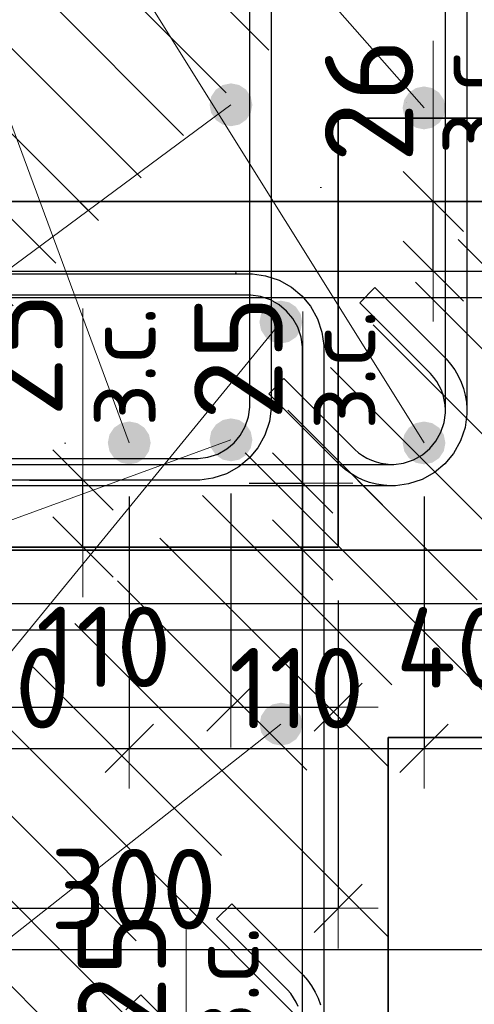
# Model space of a CAD drawing. Header units: metres. Extents: x -38 to 97, y -15 to 21.
# Tile 30 of 216: x 72.281 to 72.451, y 2.015 to 2.382. Entities that reach past the tile are written whole.
import ezdxf

# ---------------------------------------------------------------- set-up
doc = ezdxf.new("R2010")
doc.units = ezdxf.units.M
doc.header["$PDMODE"] = 65
for name, color, linetype, lineweight in [('XR$3$Арм.стержн. Хомут', 240, 'Continuous', 35), ('XR$3$Арм.стержн.горизонт. 1', 180, 'Continuous', 35), ('XR$3$Размерная линия (1)', 7, 'Continuous', 13), ('XR$3$Размерная линия_ общее', 7, 'Continuous', 13), ('XR$4$Арм. стержнями верхней зоны', 180, 'Continuous', 35), ('XR$4$Арм. стержнями нижней зоны', 180, 'Continuous', 35), ('XR$4$Арм.стержн. Арматура края', 96, 'Continuous', 35), ('XR$4$Арм.стержн. Хомут', 240, 'Continuous', 35), ('XR$4$Арм.стержн.горизонт. 1', 180, 'Continuous', 35), ('XR$4$Размерная линия_ общее', 7, 'Continuous', 13), ('XR$6$Арм.стержн. Арматура края', 96, 'Continuous', 35), ('XR$6$Арм.стержн.горизонт. 1', 180, 'Continuous', 35), ('XR$6$Размерная линия (1)', 7, 'Continuous', 13), ('XR$6$Размерная линия_ общее', 7, 'Continuous', 13)]:
    doc.layers.add(name, color=color, linetype=linetype, lineweight=lineweight)
doc.styles.add('ISOCPEUR', font='txt')
doc.dimstyles.new('DIMSTYLE_11', dxfattribs={"dimtxt": 0.033, "dimasz": 0.0375, "dimexe": 0, "dimexo": 0, "dimgap": 0.0165, "dimtad": 2, "dimdec": 0, "dimlfac": 1000, "dimrnd": 1, "dimzin": 12, "dimdsep": 46, "dimtxsty": 'ISOCPEUR', "dimblk1": 'ALL_ML_STRICH', "dimblk2": 'ALL_ML_STRICH', "dimsah": 1, "dimcen": 0, "dimclrd": 7, "dimclre": 256, "dimclrt": 7, "dimadec": 0, "dimazin": 0, "dimtfac": 1, "dimtdec": 0, "dimtix": 1, "dimtmove": 2, "dimatfit": 3, "dimfxl": 0, "dimtvp": 1.2, "dimtzin": 0, "dimlwd": 0, "dimlwe": -3, "dimarcsym": 0})
doc.dimstyles.new('DIMSTYLE_23', dxfattribs={"dimtxt": 0.03, "dimasz": 0.03, "dimexe": 0, "dimexo": 0, "dimgap": 0.015, "dimtad": 2, "dimdec": 0, "dimlfac": 1000, "dimrnd": 5, "dimzin": 12, "dimdsep": 46, "dimtxsty": 'ISOCPEUR', "dimblk1": 'ALL_ML_STRICH', "dimblk2": 'ALL_ML_STRICH', "dimsah": 1, "dimcen": 0, "dimclrd": 7, "dimclre": 256, "dimclrt": 7, "dimadec": 0, "dimazin": 0, "dimtfac": 1, "dimtdec": 0, "dimtix": 1, "dimtmove": 2, "dimatfit": 3, "dimfxl": 0, "dimtvp": 1.2, "dimtzin": 0, "dimlwd": 0, "dimlwe": -3, "dimarcsym": 0})
doc.dimstyles.new('DIMSTYLE_24', dxfattribs={"dimtxt": 0.03, "dimasz": 0.03, "dimexe": 0, "dimexo": 0, "dimgap": 0.015, "dimtad": 2, "dimdec": 0, "dimlfac": 1000, "dimrnd": 5, "dimzin": 12, "dimdsep": 46, "dimtxsty": 'ISOCPEUR', "dimblk1": 'ALL_ML_STRICH', "dimblk2": 'ALL_ML_STRICH', "dimsah": 1, "dimcen": 0, "dimclrd": 7, "dimclre": 256, "dimclrt": 7, "dimadec": 0, "dimazin": 0, "dimtfac": 1, "dimtdec": 0, "dimtix": 1, "dimtmove": 2, "dimatfit": 3, "dimfxl": 0, "dimtzin": 0, "dimlwd": 0, "dimlwe": -3, "dimarcsym": 0})
pattern_1 = [(135, (0, 0), (-0.031819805, -0.031819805), [0.4, -0.05, 0, -0.05]), (135, (-0.01591, -0.01591), (-0.031819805, -0.031819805), [0.8, -0.1, 0.1, -0.1])]

# ---------------------------------------------------------------- blocks, each defined once
blk = doc.blocks.new('ALL_ML_STRICH')
at = {"color": 0, "linetype": 'ByBlock', "lineweight": -2}
for p, q in [((0, -0.5), (0, 0.5)), ((-0.3, -0.3), (0.3, 0.3)), ((-1, 0), (0.5, 0))]:
    blk.add_line(p, q, dxfattribs=at)
blk = doc.blocks.new('*D98')
at = {"layer": 'DEFPOINTS', "color": 7, "linetype": 'Continuous', "lineweight": 13, "transparency": 33554687}
for p in [(72.34681, 2.20903), (72.35181, 2.18403), (72.3868, 2.18403)]:
    blk.add_point(p, dxfattribs=at)
at = {"layer": 'XR$3$Размерная линия_ общее', "color": 253, "linetype": 'Continuous', "lineweight": -2, "true_color": 0xa0a0a0, "transparency": 33554687}
for p, q in [((72.36681, 2.20903), (72.3868, 2.20903)), ((72.37181, 2.18403), (72.3868, 2.18403))]:
    blk.add_line(p, q, dxfattribs=at)
at = {"layer": 'XR$3$Размерная линия_ общее', "color": 7, "linetype": 'Continuous', "lineweight": -2, "transparency": 33554687}
blk.add_line((72.3868, 2.18403), (72.3868, 2.20903), dxfattribs=at)
at = {"layer": 'XR$3$Размерная линия_ общее', "color": 7, "linetype": 'Continuous', "lineweight": 13, "transparency": 33554687, "xscale": 0.0375, "yscale": 0.0375, "zscale": 0.0375}
for p, rotation in [((72.3868, 2.20903), 90), ((72.3868, 2.18403), 270)]:
    blk.add_blockref('ALL_ML_STRICH', p, dxfattribs=dict(at, rotation=rotation))
at = {"layer": 'XR$3$Размерная линия_ общее', "color": 7, "linetype": 'Continuous', "lineweight": 13, "transparency": 33554687, "insert": (72.38701, 2.22881), "char_height": 0.027, "width": 0.00135, "attachment_point": 1, "rotation": 90, "line_spacing_factor": 0.60241, "style": 'ISOCPEUR'}
blk.add_mtext('з.с.', dxfattribs=at)
at = {"layer": 'XR$3$Размерная линия_ общее', "color": 7, "linetype": 'Continuous', "lineweight": 13, "transparency": 33554687, "insert": (72.3628, 2.25576), "char_height": 0.033, "width": 0.066, "attachment_point": 5, "rotation": 90, "style": 'ISOCPEUR'}
blk.add_mtext('\\A1;{25}', dxfattribs=at)
blk = doc.blocks.new('*D237')
at = {"layer": 'DEFPOINTS', "color": 7, "linetype": 'Continuous', "lineweight": 13, "transparency": 33554687}
for p in [(72.17211, 2.18403), (72.47211, 2.18403), (72.17211, 2.03505)]:
    blk.add_point(p, dxfattribs=at)
at = {"layer": 'XR$3$Размерная линия (1)', "color": 9, "linetype": 'Continuous', "lineweight": -2, "true_color": 0xc7c7c7, "transparency": 33554687}
for p, q in [((72.17211, 2.16403), (72.17211, 2.03505)), ((72.47211, 2.16403), (72.47211, 2.03505))]:
    blk.add_line(p, q, dxfattribs=at)
at = {"layer": 'XR$3$Размерная линия (1)', "color": 7, "linetype": 'Continuous', "lineweight": -2, "transparency": 33554687}
blk.add_line((72.17211, 2.03505), (72.47211, 2.03505), dxfattribs=at)
at = {"layer": 'XR$3$Размерная линия (1)', "color": 7, "linetype": 'Continuous', "lineweight": 13, "transparency": 33554687, "xscale": 0.03, "yscale": 0.03, "zscale": 0.03, "rotation": 180}
blk.add_blockref('ALL_ML_STRICH', (72.17211, 2.03505), dxfattribs=at)
at = {"layer": 'XR$3$Размерная линия (1)', "color": 7, "linetype": 'Continuous', "lineweight": 13, "transparency": 33554687, "xscale": 0.03, "yscale": 0.03, "zscale": 0.03}
blk.add_blockref('ALL_ML_STRICH', (72.47211, 2.03505), dxfattribs=at)
at = {"layer": 'XR$3$Размерная линия (1)', "color": 7, "linetype": 'Continuous', "lineweight": 13, "transparency": 33554687, "insert": (72.32361, 2.05755), "char_height": 0.03, "width": 0.09, "attachment_point": 5, "style": 'ISOCPEUR'}
blk.add_mtext('\\A1;{300}', dxfattribs=at)
blk = doc.blocks.new('*D239')
at = {"layer": 'DEFPOINTS', "color": 7, "linetype": 'Continuous', "lineweight": 13, "transparency": 33554687}
for p in [(72.21203, 2.22403), (72.32203, 2.22403), (72.21203, 2.11005)]:
    blk.add_point(p, dxfattribs=at)
at = {"layer": 'XR$3$Размерная линия (1)', "color": 9, "linetype": 'Continuous', "lineweight": -2, "true_color": 0xc7c7c7, "transparency": 33554687}
for p, q in [((72.21203, 2.20403), (72.21203, 2.11005)), ((72.32203, 2.20403), (72.32203, 2.11005))]:
    blk.add_line(p, q, dxfattribs=at)
at = {"layer": 'XR$3$Размерная линия (1)', "color": 7, "linetype": 'Continuous', "lineweight": -2, "transparency": 33554687}
blk.add_line((72.21203, 2.11005), (72.32203, 2.11005), dxfattribs=at)
at = {"layer": 'XR$3$Размерная линия (1)', "color": 7, "linetype": 'Continuous', "lineweight": 13, "transparency": 33554687, "xscale": 0.03, "yscale": 0.03, "zscale": 0.03, "rotation": 180}
blk.add_blockref('ALL_ML_STRICH', (72.21203, 2.11005), dxfattribs=at)
at = {"layer": 'XR$3$Размерная линия (1)', "color": 7, "linetype": 'Continuous', "lineweight": 13, "transparency": 33554687, "xscale": 0.03, "yscale": 0.03, "zscale": 0.03}
blk.add_blockref('ALL_ML_STRICH', (72.32203, 2.11005), dxfattribs=at)
at = {"layer": 'XR$3$Размерная линия (1)', "color": 7, "linetype": 'Continuous', "lineweight": 13, "transparency": 33554687, "insert": (72.27453, 2.13255), "char_height": 0.03, "width": 0.09, "attachment_point": 5, "style": 'ISOCPEUR'}
blk.add_mtext('\\A1;{110}', dxfattribs=at)
blk = doc.blocks.new('*D240')
at = {"layer": 'DEFPOINTS', "color": 7, "linetype": 'Continuous', "lineweight": 13, "transparency": 33554687}
for p in [(72.32203, 2.22403), (72.43211, 2.22403), (72.32203, 2.11005)]:
    blk.add_point(p, dxfattribs=at)
at = {"layer": 'XR$3$Размерная линия (1)', "color": 9, "linetype": 'Continuous', "lineweight": -2, "true_color": 0xc7c7c7, "transparency": 33554687}
for p, q in [((72.32203, 2.20403), (72.32203, 2.11005)), ((72.43211, 2.20403), (72.43211, 2.11005))]:
    blk.add_line(p, q, dxfattribs=at)
at = {"layer": 'XR$3$Размерная линия (1)', "color": 7, "linetype": 'Continuous', "lineweight": -2, "transparency": 33554687}
blk.add_line((72.32203, 2.11005), (72.43211, 2.11005), dxfattribs=at)
at = {"layer": 'XR$3$Размерная линия (1)', "color": 7, "linetype": 'Continuous', "lineweight": 13, "transparency": 33554687, "xscale": 0.03, "yscale": 0.03, "zscale": 0.03, "rotation": 180}
blk.add_blockref('ALL_ML_STRICH', (72.32203, 2.11005), dxfattribs=at)
at = {"layer": 'XR$3$Размерная линия (1)', "color": 7, "linetype": 'Continuous', "lineweight": 13, "transparency": 33554687, "xscale": 0.03, "yscale": 0.03, "zscale": 0.03}
blk.add_blockref('ALL_ML_STRICH', (72.43211, 2.11005), dxfattribs=at)
at = {"layer": 'XR$3$Размерная линия (1)', "color": 7, "linetype": 'Continuous', "lineweight": 13, "transparency": 33554687, "insert": (72.38457, 2.13255), "char_height": 0.03, "width": 0.09, "attachment_point": 5, "style": 'ISOCPEUR'}
blk.add_mtext('\\A1;{110}', dxfattribs=at)
blk = doc.blocks.new('*D241')
at = {"layer": 'DEFPOINTS', "color": 7, "linetype": 'Continuous', "lineweight": 13, "transparency": 33554687}
for p in [(72.43211, 2.22403), (72.47211, 2.18403), (72.43211, 2.11005)]:
    blk.add_point(p, dxfattribs=at)
at = {"layer": 'XR$3$Размерная линия (1)', "color": 9, "linetype": 'Continuous', "lineweight": -2, "true_color": 0xc7c7c7, "transparency": 33554687}
for p, q in [((72.43211, 2.20403), (72.43211, 2.11005)), ((72.47211, 2.16403), (72.47211, 2.11005))]:
    blk.add_line(p, q, dxfattribs=at)
at = {"layer": 'XR$3$Размерная линия (1)', "color": 7, "linetype": 'Continuous', "lineweight": -2, "transparency": 33554687}
blk.add_line((72.43211, 2.11005), (72.47211, 2.11005), dxfattribs=at)
at = {"layer": 'XR$3$Размерная линия (1)', "color": 7, "linetype": 'Continuous', "lineweight": 13, "transparency": 33554687, "xscale": 0.03, "yscale": 0.03, "zscale": 0.03, "rotation": 180}
blk.add_blockref('ALL_ML_STRICH', (72.43211, 2.11005), dxfattribs=at)
at = {"layer": 'XR$3$Размерная линия (1)', "color": 7, "linetype": 'Continuous', "lineweight": 13, "transparency": 33554687, "xscale": 0.03, "yscale": 0.03, "zscale": 0.03}
blk.add_blockref('ALL_ML_STRICH', (72.47211, 2.11005), dxfattribs=at)
at = {"layer": 'XR$3$Размерная линия (1)', "color": 7, "linetype": 'Continuous', "lineweight": 13, "transparency": 33554687, "insert": (72.51092, 2.13273), "char_height": 0.03, "width": 0.06, "attachment_point": 5, "style": 'ISOCPEUR'}
blk.add_mtext('\\A1;{40}', dxfattribs=at)
blk = doc.blocks.new('*D362')
at = {"layer": 'DEFPOINTS', "color": 7, "linetype": 'Continuous', "lineweight": 13, "transparency": 33554687}
for p in [(72.30327, 1.97911), (72.30827, 1.95411), (72.34326, 1.95411)]:
    blk.add_point(p, dxfattribs=at)
at = {"layer": 'XR$4$Размерная линия_ общее', "color": 253, "linetype": 'Continuous', "lineweight": -2, "true_color": 0xa0a0a0, "transparency": 33554687}
for p, q in [((72.32327, 1.97911), (72.34326, 1.97911)), ((72.32827, 1.95411), (72.34326, 1.95411))]:
    blk.add_line(p, q, dxfattribs=at)
at = {"layer": 'XR$4$Размерная линия_ общее', "color": 7, "linetype": 'Continuous', "lineweight": -2, "transparency": 33554687}
blk.add_line((72.34326, 1.95411), (72.34326, 1.97911), dxfattribs=at)
at = {"layer": 'XR$4$Размерная линия_ общее', "color": 7, "linetype": 'Continuous', "lineweight": 13, "transparency": 33554687, "xscale": 0.0375, "yscale": 0.0375, "zscale": 0.0375}
for p, rotation in [((72.34326, 1.97911), 90), ((72.34326, 1.95411), 270)]:
    blk.add_blockref('ALL_ML_STRICH', p, dxfattribs=dict(at, rotation=rotation))
at = {"layer": 'XR$4$Размерная линия_ общее', "color": 7, "linetype": 'Continuous', "lineweight": 13, "transparency": 33554687, "insert": (72.34347, 1.99889), "char_height": 0.027, "width": 0.00135, "attachment_point": 1, "rotation": 90, "line_spacing_factor": 0.60241, "style": 'ISOCPEUR'}
blk.add_mtext('з.с.', dxfattribs=at)
at = {"layer": 'XR$4$Размерная линия_ общее', "color": 7, "linetype": 'Continuous', "lineweight": 13, "transparency": 33554687, "insert": (72.31926, 2.02584), "char_height": 0.033, "width": 0.066, "attachment_point": 5, "rotation": 90, "style": 'ISOCPEUR'}
blk.add_mtext('\\A1;{25}', dxfattribs=at)
blk = doc.blocks.new('*D508')
at = {"layer": 'DEFPOINTS', "color": 7, "linetype": 'Continuous', "lineweight": 13, "transparency": 33554687}
for p in [(72.39559, 2.31411), (72.39559, 2.28811), (72.43558, 2.28811)]:
    blk.add_point(p, dxfattribs=at)
at = {"layer": 'XR$4$Размерная линия_ общее', "color": 253, "linetype": 'Continuous', "lineweight": -2, "true_color": 0xa0a0a0, "transparency": 33554687}
for p, q in [((72.41559, 2.31411), (72.43558, 2.31411)), ((72.41559, 2.28811), (72.43558, 2.28811))]:
    blk.add_line(p, q, dxfattribs=at)
at = {"layer": 'XR$4$Размерная линия_ общее', "color": 7, "linetype": 'Continuous', "lineweight": -2, "transparency": 33554687}
blk.add_line((72.43558, 2.28811), (72.43558, 2.31411), dxfattribs=at)
at = {"layer": 'XR$4$Размерная линия_ общее', "color": 7, "linetype": 'Continuous', "lineweight": 13, "transparency": 33554687, "xscale": 0.0375, "yscale": 0.0375, "zscale": 0.0375}
for p, rotation in [((72.43558, 2.31411), 90), ((72.43558, 2.28811), 270)]:
    blk.add_blockref('ALL_ML_STRICH', p, dxfattribs=dict(at, rotation=rotation))
at = {"layer": 'XR$4$Размерная линия_ общее', "color": 7, "linetype": 'Continuous', "lineweight": 13, "transparency": 33554687, "insert": (72.43511, 2.33147), "char_height": 0.027, "width": 0.00135, "attachment_point": 1, "rotation": 90, "line_spacing_factor": 0.60241, "style": 'ISOCPEUR'}
blk.add_mtext('з.с.', dxfattribs=at)
at = {"layer": 'XR$4$Размерная линия_ общее', "color": 7, "linetype": 'Continuous', "lineweight": 13, "transparency": 33554687, "insert": (72.41158, 2.35184), "char_height": 0.033, "width": 0.066, "attachment_point": 5, "rotation": 90, "style": 'ISOCPEUR'}
blk.add_mtext('\\A1;{26}', dxfattribs=at)
blk = doc.blocks.new('*D929')
at = {"layer": 'DEFPOINTS', "color": 7, "linetype": 'Continuous', "lineweight": 13, "transparency": 33554687}
for p in [(72.24995, 2.22518), (72.36003, 2.22518), (72.24995, 2.12543)]:
    blk.add_point(p, dxfattribs=at)
at = {"layer": 'XR$6$Размерная линия (1)', "color": 9, "linetype": 'Continuous', "lineweight": -2, "true_color": 0xc7c7c7, "transparency": 33554687}
for p, q in [((72.24995, 2.20518), (72.24995, 2.12543)), ((72.36003, 2.20518), (72.36003, 2.12543))]:
    blk.add_line(p, q, dxfattribs=at)
at = {"layer": 'XR$6$Размерная линия (1)', "color": 7, "linetype": 'Continuous', "lineweight": -2, "transparency": 33554687}
blk.add_line((72.24995, 2.12543), (72.36003, 2.12543), dxfattribs=at)
at = {"layer": 'XR$6$Размерная линия (1)', "color": 7, "linetype": 'Continuous', "lineweight": 13, "transparency": 33554687, "xscale": 0.03, "yscale": 0.03, "zscale": 0.03, "rotation": 180}
blk.add_blockref('ALL_ML_STRICH', (72.24995, 2.12543), dxfattribs=at)
at = {"layer": 'XR$6$Размерная линия (1)', "color": 7, "linetype": 'Continuous', "lineweight": 13, "transparency": 33554687, "xscale": 0.03, "yscale": 0.03, "zscale": 0.03}
blk.add_blockref('ALL_ML_STRICH', (72.36003, 2.12543), dxfattribs=at)
at = {"layer": 'XR$6$Размерная линия (1)', "color": 7, "linetype": 'Continuous', "lineweight": 13, "transparency": 33554687, "insert": (72.31249, 2.14793), "char_height": 0.03, "width": 0.09, "attachment_point": 5, "style": 'ISOCPEUR'}
blk.add_mtext('\\A1;{110}', dxfattribs=at)
blk = doc.blocks.new('*D930')
at = {"layer": 'DEFPOINTS', "color": 7, "linetype": 'Continuous', "lineweight": 13, "transparency": 33554687}
for p in [(72.36003, 2.22518), (72.40003, 2.18518), (72.36003, 2.12543)]:
    blk.add_point(p, dxfattribs=at)
at = {"layer": 'XR$6$Размерная линия (1)', "color": 9, "linetype": 'Continuous', "lineweight": -2, "true_color": 0xc7c7c7, "transparency": 33554687}
for p, q in [((72.36003, 2.20518), (72.36003, 2.12543)), ((72.40003, 2.16518), (72.40003, 2.12543))]:
    blk.add_line(p, q, dxfattribs=at)
at = {"layer": 'XR$6$Размерная линия (1)', "color": 7, "linetype": 'Continuous', "lineweight": -2, "transparency": 33554687}
blk.add_line((72.36003, 2.12543), (72.40003, 2.12543), dxfattribs=at)
at = {"layer": 'XR$6$Размерная линия (1)', "color": 7, "linetype": 'Continuous', "lineweight": 13, "transparency": 33554687, "xscale": 0.03, "yscale": 0.03, "zscale": 0.03, "rotation": 180}
blk.add_blockref('ALL_ML_STRICH', (72.36003, 2.12543), dxfattribs=at)
at = {"layer": 'XR$6$Размерная линия (1)', "color": 7, "linetype": 'Continuous', "lineweight": 13, "transparency": 33554687, "xscale": 0.03, "yscale": 0.03, "zscale": 0.03}
blk.add_blockref('ALL_ML_STRICH', (72.40003, 2.12543), dxfattribs=at)
at = {"layer": 'XR$6$Размерная линия (1)', "color": 7, "linetype": 'Continuous', "lineweight": 13, "transparency": 33554687, "insert": (72.44311, 2.14771), "char_height": 0.03, "width": 0.06, "attachment_point": 5, "style": 'ISOCPEUR'}
blk.add_mtext('\\A1;{40}', dxfattribs=at)
blk = doc.blocks.new('*D997')
at = {"layer": 'DEFPOINTS', "color": 7, "linetype": 'Continuous', "lineweight": 13, "transparency": 33554687}
for p in [(72.10003, 2.18518), (72.40003, 2.18518), (72.10003, 2.05043)]:
    blk.add_point(p, dxfattribs=at)
at = {"layer": 'XR$6$Размерная линия (1)', "color": 9, "linetype": 'Continuous', "lineweight": -2, "true_color": 0xc7c7c7, "transparency": 33554687}
for p, q in [((72.10003, 2.16518), (72.10003, 2.05043)), ((72.40003, 2.16518), (72.40003, 2.05043))]:
    blk.add_line(p, q, dxfattribs=at)
at = {"layer": 'XR$6$Размерная линия (1)', "color": 7, "linetype": 'Continuous', "lineweight": -2, "transparency": 33554687}
blk.add_line((72.10003, 2.05043), (72.40003, 2.05043), dxfattribs=at)
at = {"layer": 'XR$6$Размерная линия (1)', "color": 7, "linetype": 'Continuous', "lineweight": 13, "transparency": 33554687, "xscale": 0.03, "yscale": 0.03, "zscale": 0.03, "rotation": 180}
blk.add_blockref('ALL_ML_STRICH', (72.10003, 2.05043), dxfattribs=at)
at = {"layer": 'XR$6$Размерная линия (1)', "color": 7, "linetype": 'Continuous', "lineweight": 13, "transparency": 33554687, "xscale": 0.03, "yscale": 0.03, "zscale": 0.03}
blk.add_blockref('ALL_ML_STRICH', (72.40003, 2.05043), dxfattribs=at)
at = {"layer": 'XR$6$Размерная линия (1)', "color": 7, "linetype": 'Continuous', "lineweight": 13, "transparency": 33554687, "insert": (72.25128, 2.07293), "char_height": 0.03, "width": 0.075, "attachment_point": 5, "style": 'ISOCPEUR'}
blk.add_mtext('\\W0.83;\\A1;{300}', dxfattribs=at)
blk = doc.blocks.new('*D1010')
at = {"layer": 'DEFPOINTS', "color": 7, "linetype": 'Continuous', "lineweight": 13, "transparency": 33554687}
for p in [(72.26473, 2.21018), (72.26973, 2.18518), (72.30472, 2.18518)]:
    blk.add_point(p, dxfattribs=at)
at = {"layer": 'XR$6$Размерная линия_ общее', "color": 253, "linetype": 'Continuous', "lineweight": -2, "true_color": 0xa0a0a0, "transparency": 33554687}
for p, q in [((72.28473, 2.21018), (72.30472, 2.21018)), ((72.28973, 2.18518), (72.30472, 2.18518))]:
    blk.add_line(p, q, dxfattribs=at)
at = {"layer": 'XR$6$Размерная линия_ общее', "color": 7, "linetype": 'Continuous', "lineweight": -2, "transparency": 33554687}
blk.add_line((72.30472, 2.18518), (72.30472, 2.21018), dxfattribs=at)
at = {"layer": 'XR$6$Размерная линия_ общее', "color": 7, "linetype": 'Continuous', "lineweight": 13, "transparency": 33554687, "xscale": 0.0375, "yscale": 0.0375, "zscale": 0.0375}
for p, rotation in [((72.30472, 2.21018), 90), ((72.30472, 2.18518), 270)]:
    blk.add_blockref('ALL_ML_STRICH', p, dxfattribs=dict(at, rotation=rotation))
at = {"layer": 'XR$6$Размерная линия_ общее', "color": 7, "linetype": 'Continuous', "lineweight": 13, "transparency": 33554687, "insert": (72.30493, 2.22996), "char_height": 0.027, "width": 0.00135, "attachment_point": 1, "rotation": 90, "line_spacing_factor": 0.60241, "style": 'ISOCPEUR'}
blk.add_mtext('з.с.', dxfattribs=at)
at = {"layer": 'XR$6$Размерная линия_ общее', "color": 7, "linetype": 'Continuous', "lineweight": 13, "transparency": 33554687, "insert": (72.28072, 2.25691), "char_height": 0.033, "width": 0.066, "attachment_point": 5, "rotation": 90, "style": 'ISOCPEUR'}
blk.add_mtext('\\A1;{25}', dxfattribs=at)

msp = doc.modelspace()

# ---------------------------------------------------------------- hatches: boundary and pattern name
at = {"linetype": 'Continuous', "lineweight": 13, "transparency": 33554687}
h = msp.add_hatch(dxfattribs=at)
h.set_pattern_fill('__________540', scale=0.015, style=0, pattern_type=2)
h.set_pattern_definition(pattern_1)
h.paths.add_polyline_path([(72.40003, 2.54518), (72.18003, 2.54518), (72.18003, 2.42518), (72.10003, 2.38518), (72.10003, 2.18518), (72.40003, 2.18518)], flags=0)
h = msp.add_hatch(dxfattribs=at)
h.set_pattern_fill('__________540', scale=0.015, style=0, pattern_type=2)
h.set_pattern_definition(pattern_1)
h.paths.add_polyline_path([(72.47211, 2.54403), (72.17211, 2.54403), (72.17211, 2.18403), (72.47211, 2.18403)], flags=0)
h = msp.add_hatch(dxfattribs=at)
h.set_pattern_fill('__________540', scale=0.015, style=0, pattern_type=2)
h.set_pattern_definition(pattern_1)
h.paths.add_polyline_path([(72.40003, 2.54518), (72.40003, 2.34518), (72.71593, 2.34518), (72.71593, 2.54518)], flags=0)
h = msp.add_hatch(dxfattribs=at)
h.set_pattern_fill('__________540', scale=0.015, style=0, pattern_type=2)
h.set_pattern_definition(pattern_1)
h.paths.add_polyline_path([(72.11868, 2.31411), (72.11868, 2.11411), (72.54928, 2.11411), (72.54928, 2.31411)], flags=0)
h = msp.add_hatch(dxfattribs=at)
h.set_pattern_fill('__________540', scale=0.015, style=0, pattern_type=2)
h.set_pattern_definition(pattern_1)
h.paths.add_polyline_path([(72.41868, 2.11411), (72.11868, 2.11411), (72.11868, 1.95411), (72.41868, 1.95411)], flags=0)
at = {"layer": 'XR$3$Арм.стержн.горизонт. 1', "linetype": 'Continuous', "lineweight": 50, "transparency": 33554687}
for points in [[(72.44011, 2.34903), (72.4395, 2.3521), (72.43777, 2.35469), (72.43517, 2.35642), (72.43211, 2.35703), (72.42905, 2.35642), (72.42645, 2.35469), (72.42472, 2.3521), (72.42411, 2.34903), (72.42472, 2.34597), (72.42645, 2.34338), (72.42905, 2.34164), (72.43211, 2.34103), (72.43517, 2.34164), (72.43777, 2.34338), (72.4395, 2.34597)], [(72.33003, 2.22403), (72.32942, 2.2271), (72.32769, 2.22969), (72.32509, 2.23142), (72.32203, 2.23203), (72.31897, 2.23142), (72.31638, 2.22969), (72.31464, 2.2271), (72.31403, 2.22403), (72.31464, 2.22097), (72.31638, 2.21838), (72.31897, 2.21664), (72.32203, 2.21603), (72.32509, 2.21664), (72.32769, 2.21838), (72.32942, 2.22097)], [(72.44011, 2.22403), (72.4395, 2.2271), (72.43777, 2.22969), (72.43517, 2.23142), (72.43211, 2.23203), (72.42905, 2.23142), (72.42645, 2.22969), (72.42472, 2.2271), (72.42411, 2.22403), (72.42472, 2.22097), (72.42645, 2.21838), (72.42905, 2.21664), (72.43211, 2.21603), (72.43517, 2.21664), (72.43777, 2.21838), (72.4395, 2.22097)]]:
    msp.add_hatch(color=7, dxfattribs=at).paths.add_polyline_path(points)
at = {"layer": 'XR$4$Арм.стержн.горизонт. 1', "linetype": 'Continuous', "lineweight": 50, "transparency": 33554687}
for points in [[(72.38665, 2.26911), (72.38604, 2.27217), (72.3843, 2.27477), (72.38171, 2.2765), (72.37865, 2.27711), (72.37558, 2.2765), (72.37299, 2.27477), (72.37125, 2.27217), (72.37065, 2.26911), (72.37125, 2.26605), (72.37299, 2.26345), (72.37558, 2.26172), (72.37865, 2.26111), (72.38171, 2.26172), (72.3843, 2.26345), (72.38604, 2.26605)], [(72.38668, 2.11911), (72.38607, 2.12217), (72.38434, 2.12477), (72.38174, 2.1265), (72.37868, 2.12711), (72.37562, 2.1265), (72.37303, 2.12477), (72.37129, 2.12217), (72.37068, 2.11911), (72.37129, 2.11605), (72.37303, 2.11345), (72.37562, 2.11172), (72.37868, 2.11111), (72.38174, 2.11172), (72.38434, 2.11345), (72.38607, 2.11605)]]:
    msp.add_hatch(color=7, dxfattribs=at).paths.add_polyline_path(points)
at = {"layer": 'XR$6$Арм.стержн.горизонт. 1', "linetype": 'Continuous', "lineweight": 50, "transparency": 33554687}
for points in [[(72.36803, 2.35018), (72.36742, 2.35325), (72.36568, 2.35584), (72.36309, 2.35758), (72.36003, 2.35818), (72.35696, 2.35758), (72.35437, 2.35584), (72.35263, 2.35325), (72.35203, 2.35018), (72.35263, 2.34712), (72.35437, 2.34453), (72.35696, 2.34279), (72.36003, 2.34218), (72.36309, 2.34279), (72.36568, 2.34453), (72.36742, 2.34712)], [(72.36803, 2.22518), (72.36742, 2.22825), (72.36568, 2.23084), (72.36309, 2.23258), (72.36003, 2.23318), (72.35696, 2.23258), (72.35437, 2.23084), (72.35263, 2.22825), (72.35203, 2.22518), (72.35263, 2.22212), (72.35437, 2.21953), (72.35696, 2.21779), (72.36003, 2.21718), (72.36309, 2.21779), (72.36568, 2.21953), (72.36742, 2.22212)]]:
    msp.add_hatch(color=7, dxfattribs=at).paths.add_polyline_path(points)

# ---------------------------------------------------------------- linework, layer by layer
at = {"color": 7, "linetype": 'Continuous', "lineweight": 13, "transparency": 33554687}
for p, q in [((72.43558, 2.31411), (72.43558, 2.37411)), ((72.30472, 2.21018), (72.30472, 2.27418)), ((72.3868, 2.20903), (72.3868, 2.27303)), ((72.34326, 1.97911), (72.34326, 2.04311))]:
    msp.add_line(p, q, dxfattribs=at)
at = {"color": 7, "linetype": 'Continuous', "lineweight": 35, "transparency": 33554687}
for p, q in [((72.40003, 2.18518), (72.40003, 2.34518)), ((72.40003, 2.34518), (72.71593, 2.34518)), ((72.54928, 2.31411), (72.11868, 2.31411)), ((72.10003, 2.18518), (72.40003, 2.18518)), ((72.17211, 2.18403), (72.47211, 2.18403)), ((72.41868, 1.95411), (72.41868, 2.11411)), ((72.41868, 2.11411), (72.54928, 2.11411))]:
    msp.add_line(p, q, dxfattribs=at)
at = {"layer": 'XR$3$Арм.стержн. Хомут', "color": 40, "linetype": 'Continuous', "lineweight": 25, "transparency": 33554687}
for points in [[(72.44811, 2.49136), (72.44811, 2.23471), (72.44743, 2.22983), (72.44575, 2.22475), (72.44314, 2.22007), (72.43992, 2.21622), (72.43607, 2.21301), (72.43139, 2.21039), (72.42631, 2.20871), (72.42143, 2.20803), (72.41944, 2.20803), (72.41692, 2.20821), (72.41435, 2.20863), (72.41181, 2.20929), (72.40939, 2.21016), (72.40706, 2.21125), (72.4048, 2.21258), (72.40269, 2.21411), (72.40078, 2.21577), (72.37415, 2.2424), (72.3798, 2.24805)], [(72.44811, 2.49136), (72.44811, 2.23471), (72.44743, 2.22983), (72.44575, 2.22475), (72.44314, 2.22007), (72.43992, 2.21622), (72.43607, 2.21301), (72.43139, 2.21039), (72.42631, 2.20871), (72.42143, 2.20803), (72.41944, 2.20803), (72.41692, 2.20821), (72.41435, 2.20863), (72.41181, 2.20929), (72.40939, 2.21016), (72.40706, 2.21125), (72.4048, 2.21258), (72.40269, 2.21411), (72.40078, 2.21577), (72.37415, 2.2424), (72.3798, 2.24805)], [(72.3798, 2.24805), (72.40624, 2.22162), (72.40766, 2.22039), (72.40918, 2.21929), (72.41079, 2.21834), (72.41246, 2.21756), (72.41418, 2.21694), (72.41599, 2.21647), (72.41785, 2.21617), (72.41973, 2.21603), (72.42088, 2.21603), (72.42449, 2.21654), (72.42816, 2.21774), (72.43151, 2.21962), (72.43424, 2.2219), (72.43652, 2.22463), (72.4384, 2.22799), (72.43961, 2.23165), (72.44011, 2.23526), (72.44011, 2.4908)], [(72.3798, 2.24805), (72.40624, 2.22162), (72.40766, 2.22039), (72.40918, 2.21929), (72.41079, 2.21834), (72.41246, 2.21756), (72.41418, 2.21694), (72.41599, 2.21647), (72.41785, 2.21617), (72.41973, 2.21603), (72.42088, 2.21603), (72.42449, 2.21654), (72.42816, 2.21774), (72.43151, 2.21962), (72.43424, 2.2219), (72.43652, 2.22463), (72.4384, 2.22799), (72.43961, 2.23165), (72.44011, 2.23526), (72.44011, 2.4908)], [(72.2233, 2.21603), (72.42088, 2.21603), (72.42449, 2.21654), (72.42816, 2.21774), (72.43151, 2.21962), (72.43424, 2.2219), (72.43652, 2.22463), (72.4384, 2.22799), (72.43961, 2.23165), (72.44011, 2.23526), (72.44011, 2.23642), (72.43998, 2.2383), (72.43968, 2.24015), (72.43921, 2.24196), (72.43858, 2.24369), (72.4378, 2.24535), (72.43685, 2.24696), (72.43576, 2.24848), (72.43452, 2.24991), (72.40809, 2.27634), (72.41374, 2.282), (72.44038, 2.25536), (72.44203, 2.25346), (72.44356, 2.25134), (72.44489, 2.24908), (72.44598, 2.24675), (72.44686, 2.24433), (72.44751, 2.2418), (72.44793, 2.23922), (72.44811, 2.2367), (72.44811, 2.23471), (72.44743, 2.22983), (72.44575, 2.22475), (72.44314, 2.22007), (72.43992, 2.21622), (72.43607, 2.21301), (72.43139, 2.21039), (72.42631, 2.20871), (72.42143, 2.20803), (72.22275, 2.20803)], [(72.2233, 2.21603), (72.42088, 2.21603), (72.42449, 2.21654), (72.42816, 2.21774), (72.43151, 2.21962), (72.43424, 2.2219), (72.43652, 2.22463), (72.4384, 2.22799), (72.43961, 2.23165), (72.44011, 2.23526), (72.44011, 2.23642), (72.43998, 2.2383), (72.43968, 2.24015), (72.43921, 2.24196), (72.43858, 2.24369), (72.4378, 2.24535), (72.43685, 2.24696), (72.43576, 2.24848), (72.43452, 2.24991), (72.40809, 2.27634), (72.41374, 2.282), (72.44038, 2.25536), (72.44203, 2.25346), (72.44356, 2.25134), (72.44489, 2.24908), (72.44598, 2.24675), (72.44686, 2.24433), (72.44751, 2.2418), (72.44793, 2.23922), (72.44811, 2.2367), (72.44811, 2.23471), (72.44743, 2.22983), (72.44575, 2.22475), (72.44314, 2.22007), (72.43992, 2.21622), (72.43607, 2.21301), (72.43139, 2.21039), (72.42631, 2.20871), (72.42143, 2.20803), (72.22275, 2.20803)]]:
    msp.add_lwpolyline(points, dxfattribs=at)
at = {"layer": 'XR$3$Арм.стержн.горизонт. 1', "color": 7, "linetype": 'Continuous', "lineweight": 13, "transparency": 33554687}
for q in [(72.43211, 2.22403), (72.43211, 2.34903), (72.32203, 2.22403)]:
    msp.add_line((72.16184, 2.65643), q, dxfattribs=at)
at = {"layer": 'XR$4$Арм. стержнями верхней зоны', "color": 4, "linetype": 'Continuous', "lineweight": 25, "transparency": 33554687}
msp.add_lwpolyline([(72.13869, 2.28811), (72.55428, 2.28811), (72.55428, 2.27811), (72.13869, 2.27811), (72.13869, 2.28811)], dxfattribs=at)
msp.add_lwpolyline([(72.13869, 2.28811), (72.55428, 2.28811), (72.55428, 2.27811), (72.13869, 2.27811), (72.13869, 2.28811)], dxfattribs=at)
at = {"layer": 'XR$4$Арм. стержнями нижней зоны', "color": 4, "linetype": 'Continuous', "lineweight": 25, "transparency": 33554687}
msp.add_lwpolyline([(72.1387, 2.16411), (72.55428, 2.16411), (72.55428, 2.15411), (72.1387, 2.15411), (72.1387, 2.16411)], dxfattribs=at)
msp.add_lwpolyline([(72.1387, 2.16411), (72.55428, 2.16411), (72.55428, 2.15411), (72.1387, 2.15411), (72.1387, 2.16411)], dxfattribs=at)
at = {"layer": 'XR$4$Арм.стержн. Арматура края', "color": 4, "linetype": 'Continuous', "lineweight": 25, "transparency": 33554687}
for points in [[(72.55428, 2.15411), (72.16721, 2.15411), (72.16199, 2.15484), (72.15656, 2.15663), (72.15155, 2.15944), (72.14742, 2.16288), (72.14397, 2.16701), (72.14116, 2.17202), (72.13937, 2.17746), (72.13865, 2.18268), (72.13865, 2.25955), (72.13937, 2.26476), (72.14116, 2.2702), (72.14397, 2.27521), (72.14742, 2.27934), (72.15155, 2.28279), (72.15656, 2.28559), (72.16199, 2.28739), (72.16721, 2.28811), (72.55428, 2.28811)], [(72.55428, 2.15411), (72.16721, 2.15411), (72.16199, 2.15484), (72.15656, 2.15663), (72.15155, 2.15944), (72.14742, 2.16288), (72.14397, 2.16701), (72.14116, 2.17202), (72.13937, 2.17746), (72.13865, 2.18268), (72.13865, 2.25955), (72.13937, 2.26476), (72.14116, 2.2702), (72.14397, 2.27521), (72.14742, 2.27934), (72.15155, 2.28279), (72.15656, 2.28559), (72.16199, 2.28739), (72.16721, 2.28811), (72.55428, 2.28811)], [(72.55428, 2.27811), (72.1679, 2.27811), (72.16427, 2.27761), (72.1606, 2.2764), (72.15724, 2.27452), (72.15452, 2.27224), (72.15224, 2.26951), (72.15036, 2.26616), (72.14915, 2.26249), (72.14865, 2.25885), (72.14865, 2.18337), (72.14915, 2.17973), (72.15036, 2.17607), (72.15224, 2.17271), (72.15452, 2.16998), (72.15724, 2.16771), (72.1606, 2.16583), (72.16427, 2.16462), (72.1679, 2.16411), (72.55428, 2.16411)], [(72.55428, 2.27811), (72.1679, 2.27811), (72.16427, 2.27761), (72.1606, 2.2764), (72.15724, 2.27452), (72.15452, 2.27224), (72.15224, 2.26951), (72.15036, 2.26616), (72.14915, 2.26249), (72.14865, 2.25885), (72.14865, 2.18337), (72.14915, 2.17973), (72.15036, 2.17607), (72.15224, 2.17271), (72.15452, 2.16998), (72.15724, 2.16771), (72.1606, 2.16583), (72.16427, 2.16462), (72.1679, 2.16411), (72.55428, 2.16411)]]:
    msp.add_lwpolyline(points, dxfattribs=at)
at = {"layer": 'XR$4$Арм.стержн. Хомут', "color": 40, "linetype": 'Continuous', "lineweight": 25, "transparency": 33554687}
for points in [[(72.14264, 2.00479), (72.14264, 2.26043), (72.14332, 2.26531), (72.145, 2.27039), (72.14762, 2.27507), (72.15083, 2.27892), (72.15469, 2.28214), (72.15936, 2.28476), (72.16444, 2.28643), (72.16932, 2.28711), (72.36801, 2.28711), (72.37289, 2.28643), (72.37797, 2.28476), (72.38264, 2.28214), (72.38649, 2.27892), (72.38971, 2.27507), (72.39233, 2.27039), (72.394, 2.26531), (72.39468, 2.26043), (72.39468, 2.00479)], [(72.14264, 2.00479), (72.14264, 2.26043), (72.14332, 2.26531), (72.145, 2.27039), (72.14762, 2.27507), (72.15083, 2.27892), (72.15469, 2.28214), (72.15936, 2.28476), (72.16444, 2.28643), (72.16932, 2.28711), (72.36801, 2.28711), (72.37289, 2.28643), (72.37797, 2.28476), (72.38264, 2.28214), (72.38649, 2.27892), (72.38971, 2.27507), (72.39233, 2.27039), (72.394, 2.26531), (72.39468, 2.26043), (72.39468, 2.00479)], [(72.38668, 2.00534), (72.38668, 2.25988), (72.38618, 2.2635), (72.38497, 2.26716), (72.38309, 2.27051), (72.38081, 2.27324), (72.37808, 2.27552), (72.37473, 2.2774), (72.37107, 2.27861), (72.36745, 2.27911), (72.16988, 2.27911), (72.16626, 2.27861), (72.1626, 2.2774), (72.15924, 2.27552), (72.15651, 2.27324), (72.15423, 2.27051), (72.15236, 2.26716), (72.15115, 2.2635), (72.15064, 2.25988), (72.15064, 2.00534)], [(72.38668, 2.00534), (72.38668, 2.25988), (72.38618, 2.2635), (72.38497, 2.26716), (72.38309, 2.27051), (72.38081, 2.27324), (72.37808, 2.27552), (72.37473, 2.2774), (72.37107, 2.27861), (72.36745, 2.27911), (72.16988, 2.27911), (72.16626, 2.27861), (72.1626, 2.2774), (72.15924, 2.27552), (72.15651, 2.27324), (72.15423, 2.27051), (72.15236, 2.26716), (72.15115, 2.2635), (72.15064, 2.25988), (72.15064, 2.00534)], [(72.38516, 2.01376), (72.38438, 2.01543), (72.38343, 2.01704), (72.38233, 2.01856), (72.3811, 2.01998), (72.35466, 2.04642), (72.36032, 2.05207), (72.38695, 2.02544), (72.38861, 2.02353), (72.39014, 2.02141), (72.39146, 2.01916), (72.39256, 2.01683), (72.39343, 2.01441)], [(72.38516, 2.01376), (72.38438, 2.01543), (72.38343, 2.01704), (72.38233, 2.01856), (72.3811, 2.01998), (72.35466, 2.04642), (72.36032, 2.05207), (72.38695, 2.02544), (72.38861, 2.02353), (72.39014, 2.02141), (72.39146, 2.01916), (72.39256, 2.01683), (72.39343, 2.01441)], [(72.32072, 2.01248), (72.32638, 2.01813)], [(72.32072, 2.01248), (72.32638, 2.01813)], [(72.32638, 2.01813), (72.35281, 1.9917)], [(72.32638, 2.01813), (72.35281, 1.9917)]]:
    msp.add_lwpolyline(points, dxfattribs=at)
at = {"layer": 'XR$4$Арм.стержн.горизонт. 1', "color": 7, "linetype": 'Continuous', "lineweight": 13, "transparency": 33554687}
for q in [(72.37865, 2.26911), (72.37868, 2.11911)]:
    msp.add_line((72.03093, 1.84538), q, dxfattribs=at)
at = {"layer": 'XR$6$Арм.стержн. Арматура края', "color": 40, "linetype": 'Continuous', "lineweight": 25, "transparency": 33554687}
for points in [[(72.37503, 2.44518), (72.37503, 2.23686), (72.37435, 2.23198), (72.37267, 2.2269), (72.37005, 2.22222), (72.36684, 2.21837), (72.36299, 2.21516), (72.35831, 2.21254), (72.35323, 2.21086), (72.34835, 2.21018), (72.1517, 2.21018)], [(72.15226, 2.21818), (72.34779, 2.21818), (72.35141, 2.21869), (72.35507, 2.21989), (72.35843, 2.22177), (72.36116, 2.22405), (72.36344, 2.22678), (72.36532, 2.23014), (72.36652, 2.2338), (72.36703, 2.23742), (72.36703, 2.44518)]]:
    msp.add_lwpolyline(points, dxfattribs=at)
at = {"layer": 'XR$6$Арм.стержн.горизонт. 1', "color": 7, "linetype": 'Continuous', "lineweight": 13, "transparency": 33554687}
for q in [(72.36003, 2.35018), (72.36003, 2.22518)]:
    msp.add_line((72.02674, 2.10395), q, dxfattribs=at)

# ---------------------------------------------------------------- dimensions: what is measured, and where the dimension line sits
at = {"layer": 'XR$3$Размерная линия (1)', "color": 7, "linetype": 'Continuous', "lineweight": 13, "transparency": 33554687}
for base, p1, p2, dimstyle, picture, middle in [((72.32203, 2.11005), (72.21203, 2.20403), (72.32203, 2.20403), 'DIMSTYLE_24', '*D239', (72.27453, 2.13255)), ((72.43211, 2.11005), (72.32203, 2.20403), (72.43211, 2.20403), 'DIMSTYLE_24', '*D240', (72.38457, 2.13255)), ((72.47211, 2.11005), (72.43211, 2.20403), (72.47211, 2.16403), 'DIMSTYLE_23', '*D241', (72.51092, 2.13273)), ((72.47211, 2.03505), (72.17211, 2.16403), (72.47211, 2.16403), 'DIMSTYLE_24', '*D237', (72.32361, 2.05755))]:
    dim = msp.add_linear_dim(base=base, p1=p1, p2=p2, dimstyle=dimstyle, override={"dimpost": '<>', "dimclrd": 7, "dimclre": 9, "dimclrt": 7, "dimlwd": 0, "dimlwe": 65533}, dxfattribs=at)
    dim.commit()
    dim.dimension.update_dxf_attribs({"geometry": picture, "text_midpoint": middle, "dimtype": 160})
at = {"layer": 'XR$3$Размерная линия_ общее', "color": 7, "linetype": 'Continuous', "lineweight": 13, "transparency": 33554687}
dim = msp.add_linear_dim(base=(72.3868, 2.20903), p1=(72.37181, 2.18403), p2=(72.36681, 2.20903), angle=90, text='<>\\Xз.с.', dimstyle='DIMSTYLE_11', override={"dimpost": '<>', "dimclrd": 7, "dimclre": 253, "dimclrt": 7, "dimlwd": 0, "dimlwe": 65533}, dxfattribs=at)
dim.commit()
dim.dimension.update_dxf_attribs({"geometry": '*D98', "text_midpoint": (72.3628, 2.25576), "dimtype": 160})
at = {"layer": 'XR$4$Размерная линия_ общее', "color": 7, "linetype": 'Continuous', "lineweight": 13, "transparency": 33554687}
for base, p1, p2, picture, middle in [((72.43558, 2.31411), (72.41559, 2.28811), (72.41559, 2.31411), '*D508', (72.41158, 2.35184)), ((72.34326, 1.97911), (72.32827, 1.95411), (72.32327, 1.97911), '*D362', (72.31926, 2.02584))]:
    dim = msp.add_linear_dim(base=base, p1=p1, p2=p2, angle=90, text='<>\\Xз.с.', dimstyle='DIMSTYLE_11', override={"dimpost": '<>', "dimclrd": 7, "dimclre": 253, "dimclrt": 7, "dimlwd": 0, "dimlwe": 65533}, dxfattribs=at)
    dim.commit()
    dim.dimension.update_dxf_attribs({"geometry": picture, "text_midpoint": middle, "dimtype": 160})
at = {"layer": 'XR$6$Размерная линия (1)', "color": 7, "linetype": 'Continuous', "lineweight": 13, "transparency": 33554687}
for base, p1, p2, dimstyle, picture, middle in [((72.36003, 2.12543), (72.24995, 2.20518), (72.36003, 2.20518), 'DIMSTYLE_24', '*D929', (72.31249, 2.14793)), ((72.40003, 2.12543), (72.36003, 2.20518), (72.40003, 2.16518), 'DIMSTYLE_23', '*D930', (72.44311, 2.14771)), ((72.40003, 2.05043), (72.10003, 2.16518), (72.40003, 2.16518), 'DIMSTYLE_24', '*D997', (72.25128, 2.07293))]:
    dim = msp.add_linear_dim(base=base, p1=p1, p2=p2, dimstyle=dimstyle, override={"dimpost": '<>', "dimclrd": 7, "dimclre": 9, "dimclrt": 7, "dimlwd": 0, "dimlwe": 65533}, dxfattribs=at)
    dim.commit()
    dim.dimension.update_dxf_attribs({"geometry": picture, "text_midpoint": middle, "dimtype": 160})
at = {"layer": 'XR$6$Размерная линия_ общее', "color": 7, "linetype": 'Continuous', "lineweight": 13, "transparency": 33554687}
dim = msp.add_linear_dim(base=(72.30472, 2.21018), p1=(72.28973, 2.18518), p2=(72.28473, 2.21018), angle=90, text='<>\\Xз.с.', dimstyle='DIMSTYLE_11', override={"dimpost": '<>', "dimclrd": 7, "dimclre": 253, "dimclrt": 7, "dimlwd": 0, "dimlwe": 65533}, dxfattribs=at)
dim.commit()
dim.dimension.update_dxf_attribs({"geometry": '*D1010', "text_midpoint": (72.28072, 2.25691), "dimtype": 160})

doc.saveas('drawing.dxf')
